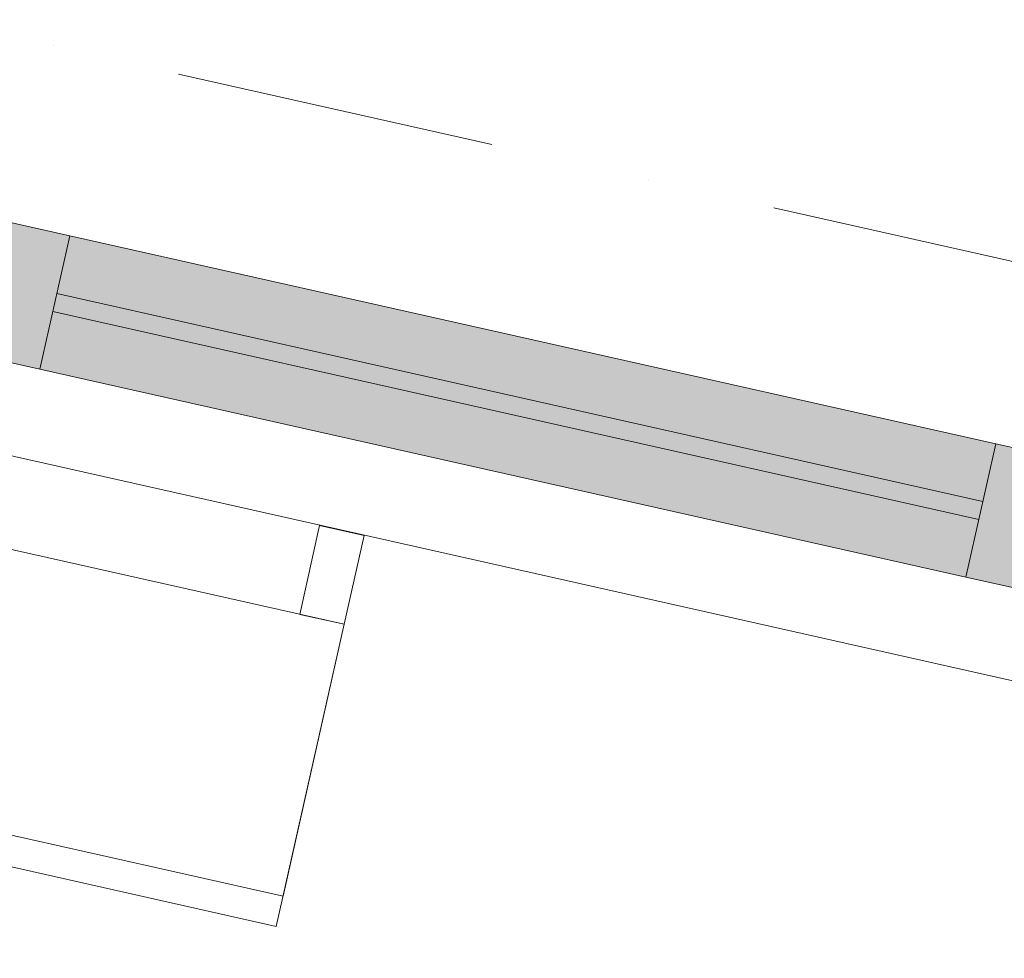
# Model space of a CAD drawing. Header units: millimetres. Extents: x -7145539 to -6664766, y 5874041 to 6141700.
# Tile 56 of 177: x -6935720 to -6934638, y 5890970 to 5892001. Entities that reach past the tile are written whole.
import ezdxf
from ezdxf.enums import TextEntityAlignment as Align

# ---------------------------------------------------------------- set-up
doc = ezdxf.new("R2010")
doc.units = ezdxf.units.MM
doc.header["$MEASUREMENT"] = 0
doc.linetypes.add('Штрихпунктирная', pattern=[670.277762, 352.777767, -176.388884, 0, -141.111112])
for name, color, linetype in [('АР-Мебель_Оборудование на фасаде.АР', 7, 'Continuous'), ('АР-Стены_внешние_.АР', 7, 'Continuous'), ('АР-Чертеж-Оси_Осевые размеры.АР', 7, 'Continuous'), ('АР-Чертеж-Размеры.АР', 7, 'Continuous'), ('Окна Archicad', 7, 'Continuous')]:
    doc.layers.add(name, color=color, linetype=linetype)
for name, color, linetype, lineweight in [('АР-Мебель_Оборудование на фасаде.АР_Ном._пера__101', 252, 'Continuous', 0), ('АР-Стены_внешние_.АР_Ном._пера__120', 7, 'Continuous', 15), ('АР-Чертеж-Оси_Осевые размеры.АР_Ном._пера__120', 7, 'Continuous', 0), ('Окна Archicad_Ном._пера__120', 7, 'Continuous', 0)]:
    doc.layers.add(name, color=color, linetype=linetype, lineweight=lineweight)
doc.styles.add('РЎР“Р•РќР•Р\xa0Р\x98Р\xa0_РЎРўР\x98Р›Р¬_2', font='GOTHIC.TTF')
doc.styles.add('РЎР“Р•РќР•Р\xa0Р\x98Р\xa0_РЎРўР\x98Р›Р¬_6', font='GOST_Common.ttf')
doc.dimstyles.new('СГЕНЕРИР_СТИЛЬ__7', dxfattribs={"dimtxt": 150, "dimasz": 237.5, "dimexe": 0.18, "dimexo": 0.0625, "dimgap": 0, "dimtad": 1, "dimdec": 0, "dimzin": 0, "dimdsep": 46, "dimtxsty": 'РЎР“Р•РќР•Р\xa0Р\x98Р\xa0_РЎРўР\x98Р›Р¬_6', "dimblk": 'ARROWHEAD_6', "dimblk1": 'ARROWHEAD_6', "dimblk2": 'ARROWHEAD_6', "dimcen": 0.09, "dimse1": 1, "dimse2": 1, "dimclrd": 7, "dimclre": 7, "dimclrt": 7, "dimazin": 0, "dimtfac": 1, "dimtdec": 4, "dimtmove": 0, "dimatfit": 3, "dimfxl": 1, "dimtolj": 1, "dimtzin": 0, "dimarcsym": 0})

# ---------------------------------------------------------------- blocks, each defined once
blk = doc.blocks.new('Перекрытие_23_1', base_point=(-6935363.2, 5891337.1))
at = {"layer": 'АР-Мебель_Оборудование на фасаде.АР_Ном._пера__101', "color": 252, "linetype": 'Continuous', "lineweight": 0, "flags": 128}
blk.add_lwpolyline([(-6935363.2, 5891337.1), (-6935341.3, 5891434.6), (-6935390.1, 5891445.6), (-6935412, 5891348)], close=True, dxfattribs=at)
blk = doc.blocks.new('Кондиционер Воздуха 23[116]_1', base_point=(-6936267, 5891191.6))
at = {"layer": 'АР-Мебель_Оборудование на фасаде.АР_Ном._пера__101', "color": 252, "linetype": 'Continuous', "lineweight": 0}
for p, q in [((-6936192.5, 5891523.3), (-6936267, 5891191.6)), ((-6936192.5, 5891523.3), (-6936259.6, 5891224.8)), ((-6935363.2, 5891337.1), (-6936192.5, 5891523.3)), ((-6935363.2, 5891337.1), (-6936192.5, 5891523.3)), ((-6935437.7, 5891005.3), (-6935363.2, 5891337.1)), ((-6935430.2, 5891038.5), (-6935363.2, 5891337.1)), ((-6936259.6, 5891224.8), (-6935430.2, 5891038.5)), ((-6936267, 5891191.6), (-6935437.7, 5891005.3))]:
    blk.add_line(p, q, dxfattribs=at)
blk = doc.blocks.new('Горизонтальное Многостворчатое Окно 23[35]_1', base_point=(-6321637.8, 6318947.9))
at = {"layer": 'Окна Archicad', "linetype": 'Continuous', "lineweight": 0, "true_color": 0xffffff}
for points in [[(-6935737.7, 5891780.2), (-6935770.5, 5891633.9), (-6935697.4, 5891617.4), (-6935664.5, 5891763.8)], [(-6935664.5, 5891763.8), (-6935697.4, 5891617.4), (-6934680.1, 5891388.9), (-6934647.2, 5891535.3)], [(-6934574, 5891518.9), (-6934647.2, 5891535.3), (-6934680.1, 5891388.9), (-6934606.9, 5891372.5)]]:
    blk.add_hatch(color=7, dxfattribs=at).paths.add_polyline_path(points)
at = {"layer": 'Окна Archicad_Ном._пера__120', "color": 7, "linetype": 'Continuous', "lineweight": 0}
for p, q in [((-6935737.7, 5891780.2), (-6935664.5, 5891763.8)), ((-6935664.5, 5891763.8), (-6935697.4, 5891617.4)), ((-6935664.5, 5891763.8), (-6934647.2, 5891535.3)), ((-6935678.7, 5891700.4), (-6934661.4, 5891471.9)), ((-6934665.8, 5891452.4), (-6935683.1, 5891680.8)), ((-6935697.4, 5891617.4), (-6935770.5, 5891633.9)), ((-6935697.4, 5891617.4), (-6934680.1, 5891388.9)), ((-6934680.1, 5891388.9), (-6934647.2, 5891535.3)), ((-6934647.2, 5891535.3), (-6934574, 5891518.9)), ((-6934606.9, 5891372.5), (-6934680.1, 5891388.9))]:
    blk.add_line(p, q, dxfattribs=at)
blk = doc.blocks.new('Стена_319_1', base_point=(-6937050.7, 5891947))
at = {"layer": 'Окна Archicad', "color": 7, "linetype": 'Continuous', "lineweight": 0}
blk.add_blockref('Горизонтальное Многостворчатое Окно 23[35]_1', (-6321637.8, 6318947.9), dxfattribs=at)
blk = doc.blocks.new('ARROWHEAD_6')
at = {"color": 0, "linetype": 'Continuous', "lineweight": 0}
for p, q in [((-0.5, -0.5), (0.5, 0.5)), ((0, 0), (-1, 0))]:
    blk.add_line(p, q, dxfattribs=at)
blk = doc.blocks.new('Стандартный Маркер Сетки[209]_1', base_point=(-6972495.4, 5900240.4))
at = {"layer": 'АР-Чертеж-Оси_Осевые размеры.АР_Ном._пера__120', "color": 7, "linetype": 'Штрихпунктирная', "lineweight": 0}
blk.add_line((-6971519.7, 5900021.3), (-6892578.5, 5882291.5), dxfattribs=at)
at = {"layer": 'АР-Чертеж-Оси_Осевые размеры.АР_Ном._пера__120', "color": 7, "lineweight": 0, "style": 'РЎР“Р•РќР•Р\xa0Р\x98Р\xa0_РЎРўР\x98Р›Р¬_2'}
for tag, p in [('AC_MarkerText_1_0', (-6972913.3, 5900531.1)), ('AC_MarkerText_1_1', (-6891045, 5882143.9))]:
    blk.add_attdef(tag, text='', height=350, rotation=347.3417, dxfattribs=at).set_placement(p, align=Align.TOP_CENTER)
blk = doc.blocks.new('Стандартный Маркер Сетки[214]_1', base_point=(-6972495.4, 5900240.4))
at = {"layer": 'АР-Чертеж-Оси_Осевые размеры.АР_Ном._пера__120', "color": 7, "linetype": 'Штрихпунктирная', "lineweight": 0}
blk.add_line((-6971519.7, 5900021.3), (-6892578.5, 5882291.5), dxfattribs=at)
at = {"layer": 'АР-Чертеж-Оси_Осевые размеры.АР_Ном._пера__120', "color": 7, "lineweight": 0, "style": 'РЎР“Р•РќР•Р\xa0Р\x98Р\xa0_РЎРўР\x98Р›Р¬_2'}
for tag, p in [('AC_MarkerText_1_0', (-6972913.3, 5900531.1)), ('AC_MarkerText_1_1', (-6891045, 5882143.9))]:
    blk.add_attdef(tag, text='', height=350, rotation=347.3417, dxfattribs=at).set_placement(p, align=Align.TOP_CENTER)
blk = doc.blocks.new('Стандартный Маркер Сетки[218]_1', base_point=(-6972495.4, 5900240.4))
at = {"layer": 'АР-Чертеж-Оси_Осевые размеры.АР_Ном._пера__120', "color": 7, "linetype": 'Штрихпунктирная', "lineweight": 0}
blk.add_line((-6971519.7, 5900021.3), (-6892578.5, 5882291.5), dxfattribs=at)
at = {"layer": 'АР-Чертеж-Оси_Осевые размеры.АР_Ном._пера__120', "color": 7, "lineweight": 0, "style": 'РЎР“Р•РќР•Р\xa0Р\x98Р\xa0_РЎРўР\x98Р›Р¬_2'}
for tag, p in [('AC_MarkerText_1_0', (-6972913.3, 5900531.1)), ('AC_MarkerText_1_1', (-6891045, 5882143.9))]:
    blk.add_attdef(tag, text='', height=350, rotation=347.3417, dxfattribs=at).set_placement(p, align=Align.TOP_CENTER)
blk = doc.blocks.new('Стандартный Маркер Сетки[225]_1', base_point=(-6972495.4, 5900240.4))
at = {"layer": 'АР-Чертеж-Оси_Осевые размеры.АР_Ном._пера__120', "color": 7, "linetype": 'Штрихпунктирная', "lineweight": 0}
blk.add_line((-6971519.7, 5900021.3), (-6892578.5, 5882291.5), dxfattribs=at)
at = {"layer": 'АР-Чертеж-Оси_Осевые размеры.АР_Ном._пера__120', "color": 7, "lineweight": 0, "style": 'РЎР“Р•РќР•Р\xa0Р\x98Р\xa0_РЎРўР\x98Р›Р¬_2'}
for tag, p in [('AC_MarkerText_1_0', (-6972913.3, 5900531.1)), ('AC_MarkerText_1_1', (-6891045, 5882143.9))]:
    blk.add_attdef(tag, text='', height=350, rotation=347.3417, dxfattribs=at).set_placement(p, align=Align.TOP_CENTER)

msp = doc.modelspace()

# ---------------------------------------------------------------- linework, layer by layer
at = {"layer": 'АР-Стены_внешние_.АР_Ном._пера__120', "color": 7, "linetype": 'Continuous', "lineweight": 15}
msp.add_lwpolyline([(-6916228.3, 5902971.9), (-6919760.3, 5903765.2), (-6919994.7, 5902721.3), (-6922951.5, 5903385.4), (-6922105.7, 5907151.4), (-6931032.5, 5909156.4), (-6931491.5, 5907112.8), (-6934526.4, 5907794.4), (-6934346.8, 5908594.1), (-6937888.5, 5909389.6), (-6941605.2, 5892841.9), (-6919612.7, 5887902.3)], dxfattribs=at)

# ---------------------------------------------------------------- block references
at = {"layer": 'АР-Мебель_Оборудование на фасаде.АР', "color": 252, "linetype": 'Continuous', "lineweight": 0}
msp.add_blockref('Перекрытие_23_1', (-6935363.2, 5891337.1), dxfattribs=at)
at = {"layer": 'АР-Мебель_Оборудование на фасаде.АР_Ном._пера__101', "color": 252, "linetype": 'Continuous', "lineweight": 0}
msp.add_blockref('Кондиционер Воздуха 23[116]_1', (-6936267, 5891191.6), dxfattribs=at)
at = {"layer": 'АР-Стены_внешние_.АР', "color": 7, "lineweight": 0}
msp.add_blockref('Стена_319_1', (-6937050.7, 5891947), dxfattribs=at)
at = {"layer": 'АР-Чертеж-Оси_Осевые размеры.АР', "color": 8, "linetype": 'Continuous', "lineweight": 15}
for name in ['Стандартный Маркер Сетки[209]_1', 'Стандартный Маркер Сетки[214]_1', 'Стандартный Маркер Сетки[218]_1', 'Стандартный Маркер Сетки[225]_1']:
    msp.add_blockref(name, (-6972495.4, 5900240.4), dxfattribs=at)

# ---------------------------------------------------------------- dimensions: what is measured, and where the dimension line sits
at = {"layer": 'АР-Чертеж-Размеры.АР', "color": 7, "linetype": 'Continuous', "lineweight": 0}
msp.add_linear_dim(base=(-6934175.2831043, 5891173.0880556), p1=(-6935719.2785476, 5891519.8611971), p2=(-6935719.2785476, 5891519.8611971), angle=257.3417233, location=(-6934276.8435318, 5891200.0487997), text_rotation=77.3417233, dimstyle='СГЕНЕРИР_СТИЛЬ__7', dxfattribs=at).render()
msp.add_linear_dim(base=(-6934175.2831043, 5891173.0880556), p1=(-6935719.2785476, 5891519.8611971), p2=(-6935719.2785476, 5891519.8611971), angle=257.3417233, location=(-6934276.8435318, 5891200.0487997), text_rotation=77.3417233, dimstyle='СГЕНЕРИР_СТИЛЬ__7', dxfattribs=at).render()

doc.saveas('drawing.dxf')
